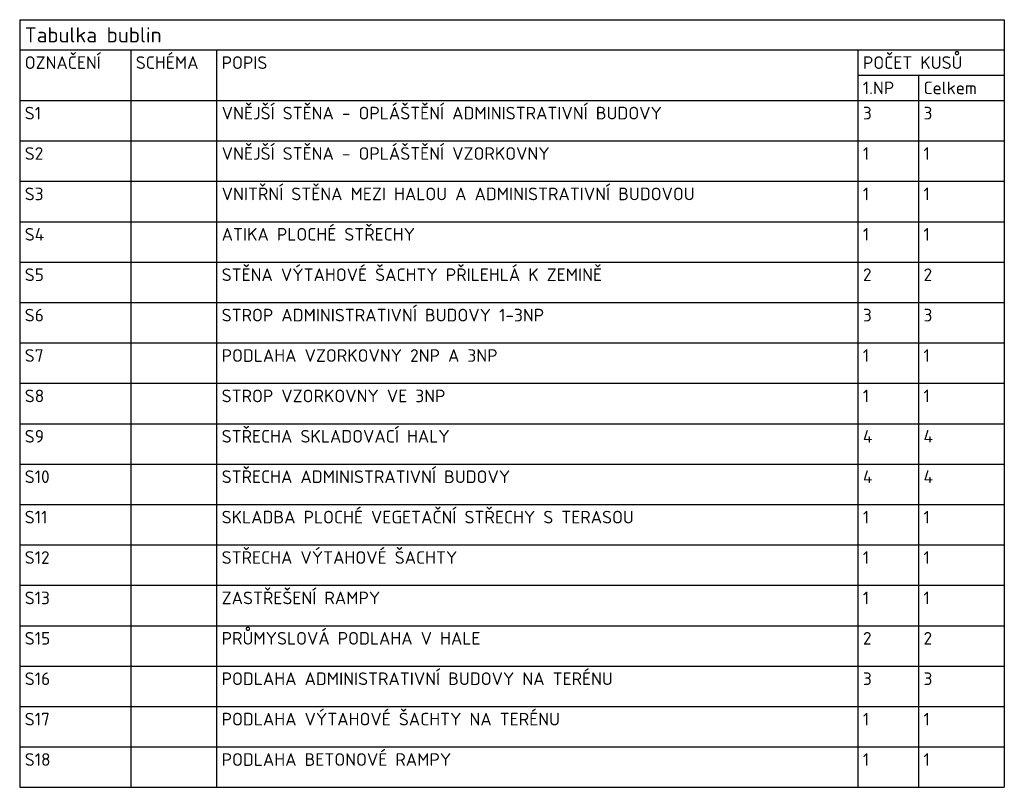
# Model space of a CAD drawing. Header units: millimetres. Extents: x -102634 to 407724, y -68883 to 155589.
# Tile 9 of 80: x 20707 to 30457, y 136045 to 143645. Entities that reach past the tile are written whole.
import ezdxf

# ---------------------------------------------------------------- set-up
doc = ezdxf.new("R2010")
doc.units = ezdxf.units.MM
doc.header["$LTSCALE"] = 20
doc.layers.add('CKTABULKY', color=7, linetype='Continuous', lineweight=25)
doc.styles.add('TABULKY', font='isocpeur.ttf')

msp = doc.modelspace()

# ---------------------------------------------------------------- linework, layer by layer
at = {"layer": 'CKTABULKY', "lineweight": 30}
for p, q in [((20706.5, 143644.9), (30456.5, 143644.9)), ((20706.5, 143644.9), (20706.5, 143344.9)), ((30456.5, 143644.9), (30456.5, 143344.9)), ((20706.5, 143344.9), (20706.5, 142844.9)), ((20706.5, 143344.9), (21806.5, 143344.9)), ((21806.5, 143344.9), (22656.5, 143344.9)), ((21806.5, 143344.9), (21806.5, 142844.9)), ((22656.5, 143344.9), (29006.5, 143344.9)), ((22656.5, 143344.9), (22656.5, 142844.9)), ((29006.5, 143344.9), (29606.5, 143344.9)), ((29006.5, 143344.9), (29006.5, 142844.9)), ((29606.5, 143344.9), (30456.5, 143344.9)), ((30456.5, 143344.9), (30456.5, 142844.9)), ((29006.5, 143094.9), (29606.5, 143094.9)), ((29606.5, 143094.9), (29606.5, 142844.9)), ((29606.5, 143094.9), (30456.5, 143094.9)), ((20706.5, 142844.9), (20706.5, 142444.9)), ((20706.5, 142844.9), (21806.5, 142844.9)), ((21806.5, 142844.9), (22656.5, 142844.9)), ((22656.5, 142844.9), (29006.5, 142844.9)), ((29006.5, 142844.9), (29606.5, 142844.9)), ((29606.5, 142844.9), (30456.5, 142844.9)), ((30456.5, 142844.9), (30456.5, 142444.9)), ((20706.5, 142444.9), (20706.5, 142044.9)), ((30456.5, 142444.9), (30456.5, 142044.9)), ((20706.5, 142044.9), (20706.5, 141644.9)), ((30456.5, 142044.9), (30456.5, 141644.9)), ((20706.5, 141644.9), (20706.5, 141244.9)), ((30456.5, 141644.9), (30456.5, 141244.9)), ((20706.5, 141244.9), (20706.5, 140844.9)), ((30456.5, 141244.9), (30456.5, 140844.9)), ((20706.5, 140844.9), (20706.5, 140444.9)), ((30456.5, 140844.9), (30456.5, 140444.9)), ((20706.5, 140444.9), (20706.5, 140044.9)), ((30456.5, 140444.9), (30456.5, 140044.9)), ((20706.5, 140044.9), (20706.5, 139644.9)), ((30456.5, 140044.9), (30456.5, 139644.9)), ((20706.5, 139644.9), (20706.5, 139244.9)), ((30456.5, 139644.9), (30456.5, 139244.9)), ((20706.5, 139244.9), (20706.5, 138844.9)), ((30456.5, 139244.9), (30456.5, 138844.9)), ((20706.5, 138844.9), (20706.5, 138444.9)), ((30456.5, 138844.9), (30456.5, 138444.9)), ((20706.5, 138444.9), (20706.5, 138044.9)), ((30456.5, 138444.9), (30456.5, 138044.9)), ((20706.5, 138044.9), (20706.5, 137644.9)), ((30456.5, 138044.9), (30456.5, 137644.9)), ((20706.5, 137644.9), (20706.5, 137244.9)), ((30456.5, 137644.9), (30456.5, 137244.9)), ((20706.5, 137244.9), (20706.5, 136844.9)), ((30456.5, 137244.9), (30456.5, 136844.9)), ((20706.5, 136844.9), (20706.5, 136444.9)), ((30456.5, 136844.9), (30456.5, 136444.9)), ((20706.5, 136444.9), (20706.5, 136044.9)), ((30456.5, 136444.9), (30456.5, 136044.9)), ((20706.5, 136044.9), (21806.5, 136044.9)), ((21806.5, 136044.9), (22656.5, 136044.9)), ((22656.5, 136044.9), (29006.5, 136044.9)), ((29006.5, 136044.9), (29606.5, 136044.9)), ((29606.5, 136044.9), (30456.5, 136044.9))]:
    msp.add_line(p, q, dxfattribs=at)
at = {"layer": 'CKTABULKY'}
for p, q in [((21806.5, 142844.9), (21806.5, 142444.9)), ((22656.5, 142844.9), (22656.5, 142444.9)), ((29006.5, 142844.9), (29006.5, 142444.9)), ((29606.5, 142844.9), (29606.5, 142444.9)), ((20706.5, 142444.9), (21806.5, 142444.9)), ((21806.5, 142444.9), (21806.5, 142044.9)), ((21806.5, 142444.9), (22656.5, 142444.9)), ((22656.5, 142444.9), (22656.5, 142044.9)), ((22656.5, 142444.9), (29006.5, 142444.9)), ((29006.5, 142444.9), (29006.5, 142044.9)), ((29006.5, 142444.9), (29606.5, 142444.9)), ((29606.5, 142444.9), (29606.5, 142044.9)), ((29606.5, 142444.9), (30456.5, 142444.9)), ((20706.5, 142044.9), (21806.5, 142044.9)), ((21806.5, 142044.9), (21806.5, 141644.9)), ((21806.5, 142044.9), (22656.5, 142044.9)), ((22656.5, 142044.9), (22656.5, 141644.9)), ((22656.5, 142044.9), (29006.5, 142044.9)), ((29006.5, 142044.9), (29006.5, 141644.9)), ((29006.5, 142044.9), (29606.5, 142044.9)), ((29606.5, 142044.9), (29606.5, 141644.9)), ((29606.5, 142044.9), (30456.5, 142044.9)), ((20706.5, 141644.9), (21806.5, 141644.9)), ((21806.5, 141644.9), (21806.5, 141244.9)), ((21806.5, 141644.9), (22656.5, 141644.9)), ((22656.5, 141644.9), (22656.5, 141244.9)), ((22656.5, 141644.9), (29006.5, 141644.9)), ((29006.5, 141644.9), (29006.5, 141244.9)), ((29006.5, 141644.9), (29606.5, 141644.9)), ((29606.5, 141644.9), (29606.5, 141244.9)), ((29606.5, 141644.9), (30456.5, 141644.9)), ((20706.5, 141244.9), (21806.5, 141244.9)), ((21806.5, 141244.9), (21806.5, 140844.9)), ((21806.5, 141244.9), (22656.5, 141244.9)), ((22656.5, 141244.9), (22656.5, 140844.9)), ((22656.5, 141244.9), (29006.5, 141244.9)), ((29006.5, 141244.9), (29006.5, 140844.9)), ((29006.5, 141244.9), (29606.5, 141244.9)), ((29606.5, 141244.9), (29606.5, 140844.9)), ((29606.5, 141244.9), (30456.5, 141244.9)), ((20706.5, 140844.9), (21806.5, 140844.9)), ((21806.5, 140844.9), (21806.5, 140444.9)), ((21806.5, 140844.9), (22656.5, 140844.9)), ((22656.5, 140844.9), (22656.5, 140444.9)), ((22656.5, 140844.9), (29006.5, 140844.9)), ((29006.5, 140844.9), (29006.5, 140444.9)), ((29006.5, 140844.9), (29606.5, 140844.9)), ((29606.5, 140844.9), (29606.5, 140444.9)), ((29606.5, 140844.9), (30456.5, 140844.9)), ((20706.5, 140444.9), (21806.5, 140444.9)), ((21806.5, 140444.9), (21806.5, 140044.9)), ((21806.5, 140444.9), (22656.5, 140444.9)), ((22656.5, 140444.9), (22656.5, 140044.9)), ((22656.5, 140444.9), (29006.5, 140444.9)), ((29006.5, 140444.9), (29006.5, 140044.9)), ((29006.5, 140444.9), (29606.5, 140444.9)), ((29606.5, 140444.9), (29606.5, 140044.9)), ((29606.5, 140444.9), (30456.5, 140444.9)), ((20706.5, 140044.9), (21806.5, 140044.9)), ((21806.5, 140044.9), (21806.5, 139644.9)), ((21806.5, 140044.9), (22656.5, 140044.9)), ((22656.5, 140044.9), (22656.5, 139644.9)), ((22656.5, 140044.9), (29006.5, 140044.9)), ((29006.5, 140044.9), (29006.5, 139644.9)), ((29006.5, 140044.9), (29606.5, 140044.9)), ((29606.5, 140044.9), (29606.5, 139644.9)), ((29606.5, 140044.9), (30456.5, 140044.9)), ((20706.5, 139644.9), (21806.5, 139644.9)), ((21806.5, 139644.9), (21806.5, 139244.9)), ((21806.5, 139644.9), (22656.5, 139644.9)), ((22656.5, 139644.9), (22656.5, 139244.9)), ((22656.5, 139644.9), (29006.5, 139644.9)), ((29006.5, 139644.9), (29006.5, 139244.9)), ((29006.5, 139644.9), (29606.5, 139644.9)), ((29606.5, 139644.9), (29606.5, 139244.9)), ((29606.5, 139644.9), (30456.5, 139644.9)), ((20706.5, 139244.9), (21806.5, 139244.9)), ((21806.5, 139244.9), (21806.5, 138844.9)), ((21806.5, 139244.9), (22656.5, 139244.9)), ((22656.5, 139244.9), (22656.5, 138844.9)), ((22656.5, 139244.9), (29006.5, 139244.9)), ((29006.5, 139244.9), (29006.5, 138844.9)), ((29006.5, 139244.9), (29606.5, 139244.9)), ((29606.5, 139244.9), (29606.5, 138844.9)), ((29606.5, 139244.9), (30456.5, 139244.9)), ((20706.5, 138844.9), (21806.5, 138844.9)), ((21806.5, 138844.9), (21806.5, 138444.9)), ((21806.5, 138844.9), (22656.5, 138844.9)), ((22656.5, 138844.9), (22656.5, 138444.9)), ((22656.5, 138844.9), (29006.5, 138844.9)), ((29006.5, 138844.9), (29006.5, 138444.9)), ((29006.5, 138844.9), (29606.5, 138844.9)), ((29606.5, 138844.9), (29606.5, 138444.9)), ((29606.5, 138844.9), (30456.5, 138844.9)), ((20706.5, 138444.9), (21806.5, 138444.9)), ((21806.5, 138444.9), (21806.5, 138044.9)), ((21806.5, 138444.9), (22656.5, 138444.9)), ((22656.5, 138444.9), (22656.5, 138044.9)), ((22656.5, 138444.9), (29006.5, 138444.9)), ((29006.5, 138444.9), (29006.5, 138044.9)), ((29006.5, 138444.9), (29606.5, 138444.9)), ((29606.5, 138444.9), (29606.5, 138044.9)), ((29606.5, 138444.9), (30456.5, 138444.9)), ((20706.5, 138044.9), (21806.5, 138044.9)), ((21806.5, 138044.9), (21806.5, 137644.9)), ((21806.5, 138044.9), (22656.5, 138044.9)), ((22656.5, 138044.9), (22656.5, 137644.9)), ((22656.5, 138044.9), (29006.5, 138044.9)), ((29006.5, 138044.9), (29006.5, 137644.9)), ((29006.5, 138044.9), (29606.5, 138044.9)), ((29606.5, 138044.9), (29606.5, 137644.9)), ((29606.5, 138044.9), (30456.5, 138044.9)), ((20706.5, 137644.9), (21806.5, 137644.9)), ((21806.5, 137644.9), (21806.5, 137244.9)), ((21806.5, 137644.9), (22656.5, 137644.9)), ((22656.5, 137644.9), (22656.5, 137244.9)), ((22656.5, 137644.9), (29006.5, 137644.9)), ((29006.5, 137644.9), (29006.5, 137244.9)), ((29006.5, 137644.9), (29606.5, 137644.9)), ((29606.5, 137644.9), (29606.5, 137244.9)), ((29606.5, 137644.9), (30456.5, 137644.9)), ((20706.5, 137244.9), (21806.5, 137244.9)), ((21806.5, 137244.9), (21806.5, 136844.9)), ((21806.5, 137244.9), (22656.5, 137244.9)), ((22656.5, 137244.9), (22656.5, 136844.9)), ((22656.5, 137244.9), (29006.5, 137244.9)), ((29006.5, 137244.9), (29006.5, 136844.9)), ((29006.5, 137244.9), (29606.5, 137244.9)), ((29606.5, 137244.9), (29606.5, 136844.9)), ((29606.5, 137244.9), (30456.5, 137244.9)), ((20706.5, 136844.9), (21806.5, 136844.9)), ((21806.5, 136844.9), (21806.5, 136444.9)), ((21806.5, 136844.9), (22656.5, 136844.9)), ((22656.5, 136844.9), (22656.5, 136444.9)), ((22656.5, 136844.9), (29006.5, 136844.9)), ((29006.5, 136844.9), (29006.5, 136444.9)), ((29006.5, 136844.9), (29606.5, 136844.9)), ((29606.5, 136844.9), (29606.5, 136444.9)), ((29606.5, 136844.9), (30456.5, 136844.9)), ((20706.5, 136444.9), (21806.5, 136444.9)), ((21806.5, 136444.9), (21806.5, 136044.9)), ((21806.5, 136444.9), (22656.5, 136444.9)), ((22656.5, 136444.9), (22656.5, 136044.9)), ((22656.5, 136444.9), (29006.5, 136444.9)), ((29006.5, 136444.9), (29006.5, 136044.9)), ((29006.5, 136444.9), (29606.5, 136444.9)), ((29606.5, 136444.9), (29606.5, 136044.9)), ((29606.5, 136444.9), (30456.5, 136444.9))]:
    msp.add_line(p, q, dxfattribs=at)

# ---------------------------------------------------------------- texts
at = {"layer": 'CKTABULKY', "color": 6, "style": 'TABULKY'}
msp.add_text('Tabulka bublin', height=150, dxfattribs=at).set_placement((20756.5, 143419.9))
at = {"layer": 'CKTABULKY', "style": 'TABULKY'}
for s, p in [('OZNAČENÍ', (20756.5, 143157.4)), ('SCHÉMA', (21856.5, 143157.4)), ('POPIS', (22706.5, 143157.4)), ('POČET KUSŮ', (29056.5, 143157.4)), ('Celkem', (29656.5, 142907.4)), ('1.NP', (29056.5, 142907.4)), ('S1', (20756.5, 142657.4)), ('VNĚJŠÍ STĚNA - OPLÁŠTĚNÍ ADMINISTRATIVNÍ BUDOVY', (22706.5, 142657.4)), ('3', (29056.5, 142657.4)), ('3', (29656.5, 142657.4)), ('S2', (20756.5, 142257.4)), ('VNĚJŠÍ STĚNA - OPLÁŠTĚNÍ VZORKOVNY', (22706.5, 142257.4)), ('1', (29056.5, 142257.4)), ('1', (29656.5, 142257.4)), ('S3', (20756.5, 141857.4)), ('VNITŘNÍ STĚNA MEZI HALOU A ADMINISTRATIVNÍ BUDOVOU', (22706.5, 141857.4)), ('1', (29056.5, 141857.4)), ('1', (29656.5, 141857.4)), ('S4', (20756.5, 141457.4)), ('ATIKA PLOCHÉ STŘECHY', (22706.5, 141457.4)), ('1', (29056.5, 141457.4)), ('1', (29656.5, 141457.4)), ('S5', (20756.5, 141057.4)), ('STĚNA VÝTAHOVÉ ŠACHTY PŘILEHLÁ K ZEMINĚ', (22706.5, 141057.4)), ('2', (29056.5, 141057.4)), ('2', (29656.5, 141057.4)), ('STROP ADMINISTRATIVNÍ BUDOVY 1-3NP', (22706.5, 140657.4)), ('S6', (20756.5, 140657.4)), ('3', (29056.5, 140657.4)), ('3', (29656.5, 140657.4)), ('S7', (20756.5, 140257.4)), ('PODLAHA VZORKOVNY 2NP A 3NP', (22706.5, 140257.4)), ('1', (29056.5, 140257.4)), ('1', (29656.5, 140257.4)), ('S8', (20756.5, 139857.4)), ('STROP VZORKOVNY VE 3NP', (22706.5, 139857.4)), ('1', (29056.5, 139857.4)), ('1', (29656.5, 139857.4)), ('STŘECHA SKLADOVACÍ HALY', (22706.5, 139457.4)), ('S9', (20756.5, 139457.4)), ('4', (29056.5, 139457.4)), ('4', (29656.5, 139457.4)), ('S10', (20756.5, 139057.4)), ('STŘECHA ADMINISTRATIVNÍ BUDOVY', (22706.5, 139057.4)), ('4', (29056.5, 139057.4)), ('4', (29656.5, 139057.4)), ('S11', (20756.5, 138657.4)), ('SKLADBA PLOCHÉ VEGETAČNÍ STŘECHY S TERASOU', (22706.5, 138657.4)), ('1', (29056.5, 138657.4)), ('1', (29656.5, 138657.4)), ('S12', (20756.5, 138257.4)), ('STŘECHA VÝTAHOVÉ ŠACHTY', (22706.5, 138257.4)), ('1', (29056.5, 138257.4)), ('1', (29656.5, 138257.4)), ('S13', (20756.5, 137857.4)), ('ZASTŘEŠENÍ RAMPY', (22706.5, 137857.4)), ('1', (29056.5, 137857.4)), ('1', (29656.5, 137857.4)), ('S15', (20756.5, 137457.4)), ('PRŮMYSLOVÁ PODLAHA V HALE', (22706.5, 137457.4)), ('2', (29056.5, 137457.4)), ('2', (29656.5, 137457.4)), ('S16', (20756.5, 137057.4)), ('PODLAHA ADMINISTRATIVNÍ BUDOVY NA TERÉNU', (22706.5, 137057.4)), ('3', (29056.5, 137057.4)), ('3', (29656.5, 137057.4)), ('PODLAHA VÝTAHOVÉ ŠACHTY NA TERÉNU', (22706.5, 136657.4)), ('S17', (20756.5, 136657.4)), ('1', (29056.5, 136657.4)), ('1', (29656.5, 136657.4)), ('PODLAHA BETONOVÉ RAMPY', (22706.5, 136257.4)), ('S18', (20756.5, 136257.4)), ('1', (29056.5, 136257.4)), ('1', (29656.5, 136257.4))]:
    msp.add_text(s, height=125, dxfattribs=at).set_placement(p)

doc.saveas('drawing.dxf')
